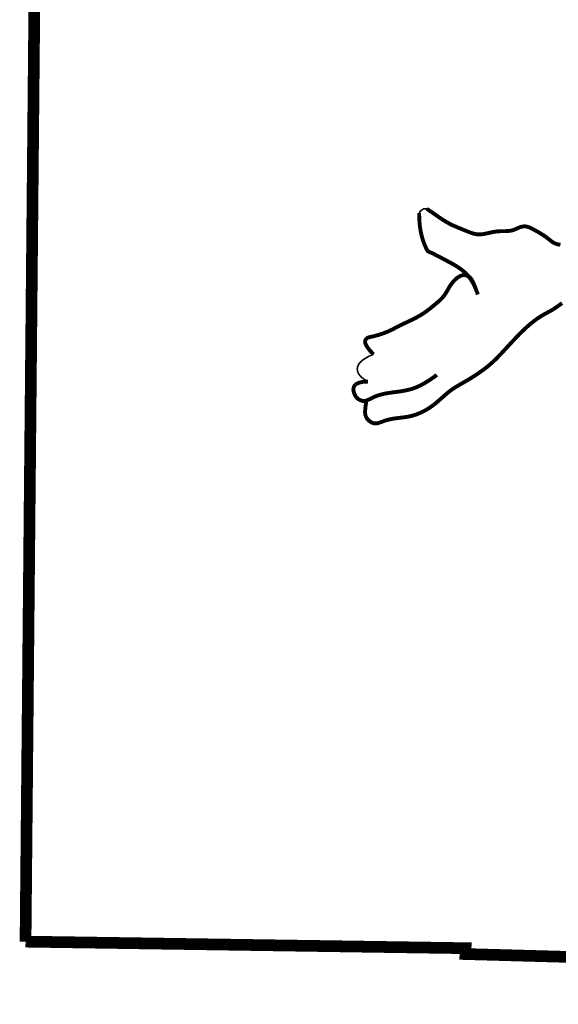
# Model space of a CAD drawing. Extents: x 185 to 418, y -408 to -105.
# Tile 3 of 118: x 365 to 374, y -369 to -353. Entities that reach past the tile are written whole.
import ezdxf

# ---------------------------------------------------------------- set-up
doc = ezdxf.new("R2010")
doc.units = 0
doc.header["$LTSCALE"] = 25
doc.header["$MEASUREMENT"] = 0
doc.layers.add('BELMONT-BORDER', color=5, linetype='CONTINUOUS')
doc.layers.add('FACE', color=160, linetype='CONTINUOUS')

msp = doc.modelspace()

# ---------------------------------------------------------------- linework, layer by layer
at = {"layer": 'BELMONT-BORDER', "color": 7, "const_width": 0.19}
for points in [[(365.377, -368.207), (365.619, -342.493), (372.968, -342.422), (372.971, -342.698), (395.382, -343.328), (395.384, -342.937), (399.518, -343.019)], [(365.377, -368.207), (372.529, -368.314), (372.526, -368.409), (379.646, -368.607), (379.64, -368.748), (392.331, -369.13)]]:
    msp.add_lwpolyline(points, dxfattribs=at)
at = {"layer": 'FACE', "color": 7}
for points, const_width in [([(372.728, -357.695), (372.697, -357.611), (372.665, -357.54), (372.633, -357.48), (372.599, -357.43), (372.566, -357.387), (372.531, -357.351), (372.497, -357.32), (372.463, -357.293), (372.429, -357.268), (372.395, -357.245), (372.361, -357.224), (372.328, -357.204), (372.294, -357.186), (372.261, -357.168), (372.227, -357.15), (372.194, -357.133), (372.16, -357.115), (372.128, -357.097), (372.096, -357.081), (372.065, -357.064), (372.037, -357.05), (372.011, -357.036), (371.989, -357.025), (371.969, -357.017), (371.954, -357.01), (371.942, -357.006), (371.933, -357.003), (371.925, -356.999), (371.918, -356.994), (371.912, -356.987), (371.906, -356.978), (371.898, -356.964), (371.889, -356.946), (371.878, -356.922), (371.866, -356.895), (371.853, -356.863), (371.841, -356.827), (371.828, -356.787), (371.816, -356.744), (371.805, -356.697), (371.795, -356.647), (371.787, -356.594), (371.781, -356.539), (371.777, -356.48), (371.775, -356.419), (371.775, -356.371)], 0.0633), ([(371.775, -356.371), (371.782, -356.358), (371.789, -356.348), (371.796, -356.34), (371.803, -356.333), (371.81, -356.327), (371.817, -356.322), (371.824, -356.318), (371.83, -356.314), (371.836, -356.311), (371.842, -356.308), (371.848, -356.306), (371.855, -356.304), (371.863, -356.303), (371.873, -356.302), (371.885, -356.302), (371.899, -356.303)], 0.0267), ([(371.899, -356.303), (371.959, -356.345), (372.026, -356.391), (372.082, -356.43), (372.129, -356.462), (372.169, -356.488), (372.204, -356.51), (372.236, -356.528), (372.266, -356.545), (372.296, -356.56), (372.325, -356.574), (372.353, -356.586), (372.381, -356.598), (372.409, -356.61), (372.437, -356.621), (372.465, -356.633), (372.493, -356.645), (372.522, -356.656), (372.551, -356.668), (372.579, -356.679), (372.607, -356.69), (372.635, -356.699), (372.661, -356.707), (372.687, -356.713), (372.711, -356.717), (372.735, -356.719), (372.758, -356.719), (372.78, -356.718), (372.802, -356.716), (372.824, -356.713), (372.846, -356.708), (372.869, -356.704), (372.893, -356.698), (372.917, -356.693), (372.943, -356.688), (372.968, -356.682), (372.994, -356.678), (373.02, -356.674), (373.047, -356.67), (373.074, -356.668), (373.1, -356.667), (373.127, -356.666), (373.153, -356.666), (373.18, -356.666), (373.206, -356.665), (373.232, -356.663), (373.257, -356.66), (373.283, -356.655), (373.307, -356.647), (373.332, -356.637), (373.356, -356.627), (373.38, -356.616), (373.404, -356.606), (373.428, -356.598), (373.452, -356.592), (373.476, -356.589), (373.5, -356.589), (373.524, -356.593), (373.549, -356.6), (373.573, -356.609), (373.598, -356.62), (373.622, -356.633), (373.646, -356.646), (373.669, -356.659), (373.692, -356.672), (373.715, -356.685), (373.737, -356.698), (373.758, -356.711), (373.779, -356.724), (373.799, -356.736), (373.818, -356.749), (373.836, -356.762), (373.853, -356.775), (373.869, -356.788), (373.885, -356.8), (373.9, -356.813), (373.914, -356.824), (373.929, -356.835), (373.943, -356.845), (373.958, -356.854), (373.973, -356.862), (373.989, -356.868), (374.005, -356.874), (374.021, -356.879), (374.037, -356.882), (374.054, -356.885), (374.07, -356.888)], 0.0633), ([(372.728, -357.695), (372.699, -357.614), (372.674, -357.55), (372.652, -357.5), (372.632, -357.462), (372.614, -357.435), (372.597, -357.416), (372.581, -357.404), (372.565, -357.395), (372.549, -357.388), (372.533, -357.384), (372.517, -357.381), (372.5, -357.381), (372.483, -357.382), (372.466, -357.386), (372.448, -357.393), (372.43, -357.402), (372.411, -357.413), (372.392, -357.426), (372.374, -357.442), (372.355, -357.459), (372.337, -357.477), (372.32, -357.497), (372.303, -357.518), (372.288, -357.539), (372.273, -357.561), (372.26, -357.583), (372.247, -357.606), (372.234, -357.628), (372.222, -357.65), (372.209, -357.671), (372.195, -357.692), (372.181, -357.713), (372.165, -357.732), (372.149, -357.751), (372.131, -357.77), (372.113, -357.787), (372.094, -357.805), (372.074, -357.822), (372.054, -357.838), (372.034, -357.855), (372.014, -357.872), (371.994, -357.888), (371.974, -357.905), (371.954, -357.921), (371.933, -357.937), (371.913, -357.953), (371.891, -357.969), (371.87, -357.984), (371.848, -357.999), (371.826, -358.013), (371.803, -358.028), (371.779, -358.041), (371.755, -358.055), (371.731, -358.069), (371.705, -358.082), (371.679, -358.095), (371.652, -358.109), (371.624, -358.122), (371.596, -358.135), (371.568, -358.149), (371.54, -358.162), (371.512, -358.175), (371.484, -358.189), (371.457, -358.202), (371.431, -358.215), (371.405, -358.229), (371.379, -358.242), (371.354, -358.255), (371.328, -358.268), (371.302, -358.28), (371.276, -358.293), (371.248, -358.304), (371.219, -358.316), (371.19, -358.327), (371.16, -358.337), (371.13, -358.347), (371.102, -358.356), (371.074, -358.363), (371.049, -358.37), (371.026, -358.376), (371.006, -358.38), (370.988, -358.384), (370.972, -358.387), (370.959, -358.391), (370.946, -358.395), (370.935, -358.4), (370.925, -358.407), (370.915, -358.416), (370.905, -358.427), (370.898, -358.442), (370.895, -358.462), (370.899, -358.487), (370.913, -358.519), (370.937, -358.559), (370.976, -358.608), (371.031, -358.667)], 0.0633), ([(370.915, -359.429), (370.907, -359.484), (370.9, -359.531), (370.897, -359.569), (370.895, -359.602), (370.897, -359.629), (370.9, -359.652), (370.907, -359.673), (370.915, -359.691), (370.927, -359.709), (370.94, -359.727), (370.956, -359.743), (370.973, -359.757), (370.991, -359.769), (371.011, -359.779), (371.032, -359.786), (371.053, -359.789), (371.075, -359.789), (371.098, -359.786), (371.121, -359.78), (371.144, -359.772), (371.169, -359.763), (371.194, -359.754), (371.221, -359.744), (371.249, -359.736), (371.278, -359.728), (371.308, -359.721), (371.338, -359.715), (371.369, -359.71), (371.4, -359.706), (371.43, -359.702), (371.46, -359.699), (371.489, -359.695), (371.517, -359.692), (371.543, -359.688), (371.57, -359.684), (371.596, -359.68), (371.622, -359.674), (371.649, -359.668), (371.677, -359.66), (371.706, -359.651), (371.737, -359.64), (371.77, -359.627), (371.803, -359.613), (371.838, -359.596), (371.873, -359.578), (371.909, -359.557), (371.945, -359.534), (371.982, -359.508), (372.019, -359.481), (372.055, -359.451), (372.091, -359.42), (372.127, -359.389), (372.162, -359.358), (372.196, -359.328), (372.23, -359.299), (372.262, -359.273), (372.293, -359.249), (372.323, -359.228), (372.354, -359.208), (372.385, -359.189), (372.416, -359.17), (372.45, -359.151), (372.486, -359.13), (372.524, -359.108), (372.565, -359.084), (372.61, -359.057), (372.656, -359.028), (372.703, -358.998), (372.75, -358.966), (372.798, -358.932), (372.844, -358.898), (372.888, -358.864), (372.93, -358.828), (372.97, -358.793), (373.009, -358.756), (373.046, -358.719), (373.083, -358.681), (373.12, -358.642), (373.157, -358.602), (373.195, -358.561), (373.234, -358.519), (373.273, -358.476), (373.314, -358.433), (373.355, -358.39), (373.395, -358.348), (373.436, -358.307), (373.476, -358.268), (373.515, -358.232), (373.552, -358.199), (373.589, -358.168), (373.624, -358.139), (373.658, -358.114), (373.69, -358.09), (373.722, -358.069), (373.752, -358.05), (373.781, -358.032), (373.809, -358.016), (373.836, -358.001), (373.862, -357.987), (373.888, -357.973), (373.914, -357.959), (373.941, -357.943), (373.968, -357.926), (373.997, -357.907), (374.027, -357.886), (374.06, -357.862), (374.097, -357.835)], 0.0633), ([(371.031, -358.667), (370.965, -358.696), (370.909, -358.726), (370.864, -358.755), (370.828, -358.785), (370.801, -358.815), (370.783, -358.845), (370.772, -358.874), (370.768, -358.904), (370.771, -358.933), (370.78, -358.961), (370.794, -358.989), (370.814, -359.016), (370.84, -359.041), (370.869, -359.065), (370.904, -359.088), (370.942, -359.109)], 0.0267), ([(370.942, -359.109), (370.856, -359.115), (370.793, -359.129), (370.749, -359.151), (370.722, -359.179), (370.709, -359.209), (370.705, -359.242), (370.71, -359.273), (370.719, -359.303), (370.73, -359.328), (370.742, -359.349), (370.756, -359.367), (370.77, -359.382), (370.784, -359.393), (370.798, -359.403), (370.813, -359.41), (370.826, -359.416), (370.839, -359.42), (370.852, -359.423), (370.864, -359.425), (370.875, -359.426), (370.887, -359.425), (370.899, -359.423), (370.911, -359.42), (370.924, -359.416), (370.938, -359.41), (370.952, -359.403), (370.968, -359.396), (370.984, -359.388), (371.001, -359.379), (371.019, -359.371), (371.038, -359.362), (371.057, -359.353), (371.078, -359.345), (371.099, -359.338), (371.121, -359.33), (371.145, -359.323), (371.169, -359.317), (371.194, -359.311), (371.221, -359.305), (371.249, -359.3), (371.277, -359.295), (371.307, -359.291), (371.338, -359.286), (371.37, -359.282), (371.401, -359.278), (371.434, -359.274), (371.466, -359.269), (371.497, -359.264), (371.529, -359.259), (371.56, -359.253), (371.591, -359.246), (371.623, -359.238), (371.655, -359.229), (371.687, -359.218), (371.721, -359.206), (371.755, -359.191), (371.791, -359.174), (371.827, -359.155), (371.865, -359.134), (371.903, -359.11), (371.942, -359.086), (371.982, -359.059), (372.022, -359.031), (372.062, -359.002)], 0.0633)]:
    msp.add_lwpolyline(points, dxfattribs=dict(at, const_width=const_width))

doc.saveas('drawing.dxf')
